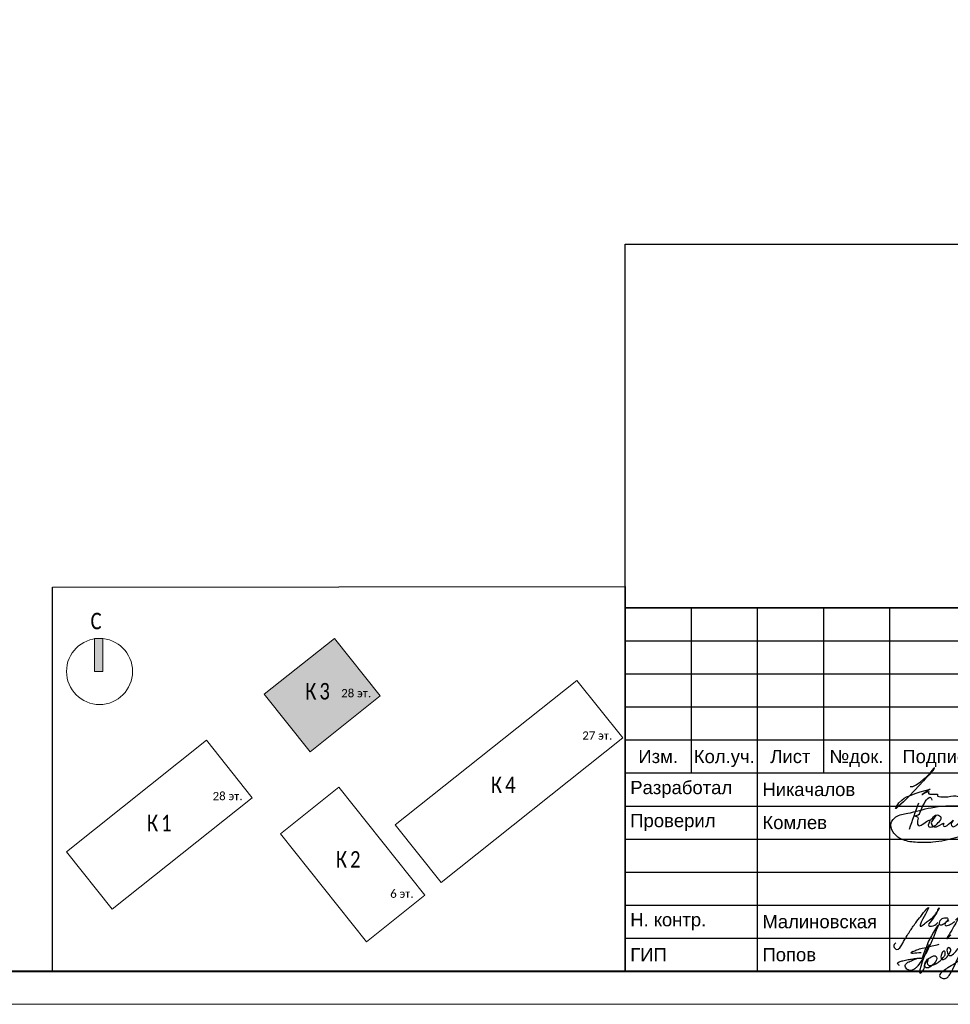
# Model space of a CAD drawing. Header units: millimetres. Extents: x -195178 to 1761886, y 140622 to 301105.
# Tile 127 of 131: x 1648432 to 1662512, y 182305 to 197203. Entities that reach past the tile are written whole.
import ezdxf
from ezdxf.enums import TextEntityAlignment as Align

# ---------------------------------------------------------------- set-up
doc = ezdxf.new("R2010")
doc.units = ezdxf.units.MM
doc.layers.get('Defpoints').update_dxf_attribs({"color": 252})
doc.layers.add('0_S_Grey_01', color=9, linetype='Continuous', lineweight=5, true_color=0x808080)
doc.layers.add('DB CP Подписи', color=7, linetype='Continuous', lineweight=25, true_color=0x0a45f5)
for name, color, linetype, lineweight in [('DB CP Оформление', 7, 'Continuous', 25), ('Рамка', 7, 'Continuous', 18), ('Типовые аннотации', 252, 'Continuous', 5)]:
    doc.layers.add(name, color=color, linetype=linetype, lineweight=lineweight)
doc.layers.add('формат', color=250, linetype='Continuous')
doc.styles.add('Arial', font='arial.ttf', dxfattribs={"width": 0.9, "height": 699.9999999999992})
doc.styles.add('Calibri Light_10', font='calibril.ttf', dxfattribs={"height": 1})
doc.styles.add('Calibri Light_9', font='isocpeur.ttf', dxfattribs={"width": 0.8, "height": 2})
doc.styles.add('CP.Text', font='arial.ttf')

# ---------------------------------------------------------------- blocks, each defined once
blk = doc.blocks.new('*U57')
at = {"color": 0, "lineweight": 0}
blk.add_lwpolyline([(-841, 3.464264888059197e-14), (6.661338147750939e-14, 6.661338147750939e-14), (-1.377945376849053e-14, 594.0000000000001), (-841.0000000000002, 594.0000000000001)], close=True, dxfattribs=at)
at = {"lineweight": 40}
blk.add_lwpolyline([(-821, 5.000000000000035), (-4.999999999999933, 5.000000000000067), (-5.000000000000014, 589.0000000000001), (-821.0000000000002, 589.0000000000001)], close=True, dxfattribs=at)
at = {"style": 'Arial', "width": 0.9, "flags": 8}
blk.add_attdef('FORMAT', (-36.87188609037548, 1.257088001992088), '', height=2.8, dxfattribs=at)
blk = doc.blocks.new('0_AS_SLK8_BUG_2000 - 0_AS_SLK8_BUG_2000-4765957-Надземная часть_ Корпус 3_ План 1 этажа на отм_-1_640')
at = {"layer": 'Типовые аннотации'}
blk.add_hatch(color=256, dxfattribs=at).paths.add_polyline_path([(-64.89341031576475, 34.73339586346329), (-65.89341031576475, 34.73339586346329), (-65.89341031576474, 38.73339586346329), (-64.89341031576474, 38.73339586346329)])
at = {"layer": 'Типовые аннотации', "true_color": 0xc0c0c0}
blk.add_hatch(color=9, dxfattribs=at).paths.add_polyline_path([(-31.32252260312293, 31.77071233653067), (-39.81073791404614, 25.012554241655), (-45.35429616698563, 31.97523776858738), (-36.8660808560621, 38.73339586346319)])
at = {"layer": '0_S_Grey_01'}
for p, q in [((-36.8660808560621, 38.73339586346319), (-45.35429616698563, 31.97523776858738)), ((-31.32252260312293, 31.77071233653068), (-36.8660808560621, 38.73339586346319)), ((-7.517170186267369, 33.65954697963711), (-29.50047435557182, 16.15685182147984)), ((-1.973611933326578, 26.69686345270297), (-7.517170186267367, 33.65954697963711)), ((-45.35429616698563, 31.97523776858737), (-39.81073791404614, 25.012554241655)), ((-39.81073791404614, 25.012554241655), (-31.32252260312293, 31.77071233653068)), ((-52.35609507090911, 26.40053658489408), (-69.29341031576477, 12.91536332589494)), ((-46.8125368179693, 19.4378530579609), (-52.35609507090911, 26.40053658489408)), ((-23.95691610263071, 9.194168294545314), (-1.973611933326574, 26.69686345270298)), ((-36.33025549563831, 20.72135777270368), (-43.4102876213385, 15.08436876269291)), ((-25.91272608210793, 7.636989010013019), (-36.33025549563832, 20.72135777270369)), ((-63.7498520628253, 5.952679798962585), (-46.8125368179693, 19.4378530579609)), ((-29.50047435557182, 16.15685182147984), (-23.95691610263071, 9.194168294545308)), ((-43.4102876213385, 15.08436876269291), (-32.99275820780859, 2.000000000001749)), ((-69.29341031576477, 12.91536332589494), (-63.7498520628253, 5.952679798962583)), ((-32.9927582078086, 2.000000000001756), (-25.91272608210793, 7.63698901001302))]:
    blk.add_line(p, q, dxfattribs=at)
at = {"layer": 'Типовые аннотации'}
for p, q in [((-64.89341031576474, 38.73339586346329), (-65.89341031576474, 38.73339586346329)), ((-65.89341031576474, 38.73339586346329), (-65.89341031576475, 34.73339586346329)), ((-64.89341031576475, 34.73339586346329), (-64.89341031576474, 38.73339586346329)), ((-36.8660808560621, 38.73339586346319), (-45.35429616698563, 31.97523776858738)), ((-31.32252260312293, 31.77071233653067), (-36.8660808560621, 38.73339586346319)), ((-65.89341031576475, 34.73339586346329), (-64.89341031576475, 34.73339586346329)), ((-45.35429616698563, 31.97523776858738), (-39.81073791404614, 25.012554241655)), ((-39.81073791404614, 25.012554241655), (-31.32252260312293, 31.77071233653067))]:
    blk.add_line(p, q, dxfattribs=at)
blk.add_circle((-65.29341031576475, 34.73339586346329), 3.999999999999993, dxfattribs=at)
at = {"layer": 'Типовые аннотации', "attachment_point": 1}
for s, insert, char_height, width, style in [('\\fCalibri Light|b0|i0|c204|p34|;C', (-66.37824129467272, 41.84007573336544), 2, 2.0843875, 'Calibri Light_9'), ('\\fCalibri Light|b0|i0|c204|p34|;К', (-40.39984909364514, 33.33828071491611), 2, 2.0843875, 'Calibri Light_9'), ('\\fCalibri Light|b0|i0|c204|p34|;3', (-38.68005742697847, 33.33828071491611), 2, 1.92405, 'Calibri Light_9'), ('28 ', (-36.04619677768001, 32.60764187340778), 1, 2.32489375, 'Calibri Light_10'), ('эт', (-34.12796761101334, 32.60764187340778), 1, 1.603375, 'Calibri Light_10'), ('\\fCalibri Light|b0|i0|c204|p34|;.', (-32.80505094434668, 32.60764187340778), 1, 0.4810124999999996, 'Calibri Light_10')]:
    blk.add_mtext(s, dxfattribs=dict(at, insert=insert, char_height=char_height, width=width, style=style))
at = {"layer": 'Типовые аннотации', "color": 8, "true_color": 0x808080, "attachment_point": 1}
for s, insert, char_height, width, style in [('\\fCalibri Light|b0|i0|c204|p34|;К', (-40.39984909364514, 33.33828071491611), 2, 2.0843875, 'Calibri Light_9'), ('\\fCalibri Light|b0|i0|c204|p34|;3', (-38.68005742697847, 33.33828071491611), 2, 1.92405, 'Calibri Light_9'), ('28 ', (-36.04619677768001, 32.60764187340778), 1, 2.32489375, 'Calibri Light_10'), ('эт', (-34.12796761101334, 32.60764187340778), 1, 1.603375, 'Calibri Light_10'), ('\\fCalibri Light|b0|i0|c204|p34|;.', (-32.80505094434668, 32.60764187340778), 1, 0.4810124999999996, 'Calibri Light_10'), ('27 ', (-6.864468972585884, 27.4772806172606), 1, 2.32489375, 'Calibri Light_10'), ('эт', (-4.946239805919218, 27.4772806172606), 1, 1.603375, 'Calibri Light_10'), ('\\fCalibri Light|b0|i0|c204|p34|;.', (-3.623323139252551, 27.4772806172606), 1, 0.4810124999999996, 'Calibri Light_10'), ('\\fCalibri Light|b0|i0|c204|p34|;К', (-17.92569001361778, 22.00657472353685), 2, 2.0843875, 'Calibri Light_9'), ('\\fCalibri Light|b0|i0|c204|p34|;4', (-16.20589834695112, 22.00657472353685), 2, 1.92405, 'Calibri Light_9'), ('28 ', (-51.60674181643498, 20.15287817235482), 1, 2.32489375, 'Calibri Light_10'), ('эт', (-49.68851264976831, 20.15287817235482), 1, 1.603375, 'Calibri Light_10'), ('\\fCalibri Light|b0|i0|c204|p34|;.', (-48.36559598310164, 20.15287817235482), 1, 0.4810124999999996, 'Calibri Light_10'), ('\\fCalibri Light|b0|i0|c204|p34|;К', (-59.55569245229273, 17.38921328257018), 2, 2.0843875, 'Calibri Light_9'), ('\\fCalibri Light|b0|i0|c204|p34|;1', (-57.83590078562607, 17.38921328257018), 2, 1.92405, 'Calibri Light_9'), ('\\fCalibri Light|b0|i0|c204|p34|;К', (-36.69054182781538, 12.9809562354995), 2, 2.0843875, 'Calibri Light_9'), ('\\fCalibri Light|b0|i0|c204|p34|;2', (-34.97075016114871, 12.9809562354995), 2, 1.92405, 'Calibri Light_9'), ('6 ', (-30.11289359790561, 8.335616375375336), 1, 1.36286875, 'Calibri Light_10'), ('эт', (-28.98841443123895, 8.335616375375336), 1, 1.603375, 'Calibri Light_10'), ('\\fCalibri Light|b0|i0|c204|p34|;.', (-27.66549776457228, 8.335616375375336), 1, 0.4810125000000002, 'Calibri Light_10')]:
    blk.add_mtext(s, dxfattribs=dict(at, insert=insert, char_height=char_height, width=width, style=style))
blk = doc.blocks.new('Попов')
at = {"layer": 'DB CP Подписи', "color": 160, "true_color": 0x0a45f5}
for points in [[(7.394956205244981, 7.032094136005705), (4.284556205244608, 0.8400941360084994), (3.982156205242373, 0.4944941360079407), (3.665356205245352, 0.2583778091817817), (3.190156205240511, 0.09837780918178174), (2.801356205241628, 0.2064941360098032), (2.509696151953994, 0.451294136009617), (2.383756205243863, 0.7680941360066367), (2.429696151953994, 0.9984941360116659), (2.62855620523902, 1.243294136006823), (3.319756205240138, 1.603294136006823), (3.895756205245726, 1.848094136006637), (4.370956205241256, 1.992094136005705), (4.918156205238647, 1.992094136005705)], [(7.394956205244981, 7.032094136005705), (6.962956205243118, 6.427294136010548), (4.918156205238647, 1.992094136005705)], [(8.094156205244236, 0.03369413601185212), (8.828556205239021, 0.5520941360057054), (9.980556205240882, 1.272094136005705), (10.85895620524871, 1.761694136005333), (10.41255620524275, 1.084894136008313), (11.57895620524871, 2.611294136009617), (12.16935620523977, 3.84969413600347), (12.471756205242, 4.713694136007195), (12.629696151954, 5.419294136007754), (12.689696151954, 6.2400941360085), (12.54375620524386, 6.945694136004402), (12.34215620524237, 7.075294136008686), (12.03975620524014, 7.075294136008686), (11.64969615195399, 6.6000941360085), (11.379696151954, 5.779294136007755), (11.21895620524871, 4.728094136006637), (10.72935620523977, 3.014494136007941), (9.418956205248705, 0.0336941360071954)], [(5.979696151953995, 4.069175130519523), (4.859696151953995, -0.1216221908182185), (5.311356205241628, 0.624094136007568), (5.311356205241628, 0.8688941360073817), (5.624396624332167, 1.697142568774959), (6.247356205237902, 2.150494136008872), (6.650556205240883, 2.323294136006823), (6.909756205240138, 2.323294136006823), (7.125756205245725, 2.150494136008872), (7.125756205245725, 1.747294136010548), (6.82335620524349, 1.243294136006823), (6.333756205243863, 0.7968941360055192), (5.714556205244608, 0.5088941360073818), (5.412156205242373, 0.5952941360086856), (5.49855620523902, 1.286494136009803), (5.817585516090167, 1.879286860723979), (5.714556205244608, 1.286494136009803), (5.829756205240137, 0.9552941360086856), (6.146556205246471, 0.8832941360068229), (6.794556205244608, 1.012894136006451), (7.528956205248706, 1.459294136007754), (8.119356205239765, 2.064094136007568), (8.407356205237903, 2.510494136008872), (8.407356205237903, 2.899294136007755), (8.320956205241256, 3.028894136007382), (8.090556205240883, 2.956894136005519), (7.816956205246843, 2.366494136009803), (7.816956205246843, 1.963294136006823), (7.989756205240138, 1.776094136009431), (8.364156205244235, 1.891294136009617), (8.82495620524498, 2.323294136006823), (9.055356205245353, 2.697694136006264), (9.271356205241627, 3.302494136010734), (9.012156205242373, 3.561694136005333), (8.882556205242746, 3.561694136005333), (8.709696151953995, 3.3600941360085), (8.709696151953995, 2.978377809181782), (9.039696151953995, 2.408377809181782), (10.349696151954, 3.378377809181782), (11.11969615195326, 4.410259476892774), (11.27818451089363, 5.133235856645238), (11.35539592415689, 5.654323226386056), (11.38831620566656, 5.819447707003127), (11.35539592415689, 5.654323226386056)], [(3.521356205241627, 2.971294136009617), (4.126156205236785, 3.244894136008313), (4.932556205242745, 3.475294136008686), (6.444556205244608, 3.835294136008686), (7.495756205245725, 4.080094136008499)], [(1.534156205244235, 0.8688941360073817), (1.303756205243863, 1.041694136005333), (1.217356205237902, 1.214494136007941), (1.447756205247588, 1.416094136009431), (2.038156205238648, 1.603294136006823), (2.815756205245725, 1.761694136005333), (3.506956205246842, 1.876894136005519), (4.357209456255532, 1.989153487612), (4.918156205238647, 1.992094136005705)], [(3.521356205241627, 2.971294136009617), (3.294445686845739, 2.859738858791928), (4.789696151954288, 2.859738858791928)]]:
    blk.add_spline(points, degree=3, dxfattribs=at)
at = {"layer": 'DB CP Подписи'}
blk.add_spline([(8.094156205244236, 0.03369413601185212), (7.791756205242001, -0.2544480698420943), (7.618956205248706, -0.4847058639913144), (7.618956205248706, -0.8015058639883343), (7.950156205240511, -1.060705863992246), (8.569356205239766, -1.060705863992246), (8.943756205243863, -0.7583058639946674), (9.116556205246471, -0.4991058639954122), (9.418956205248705, 0.0336941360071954)], degree=3, dxfattribs=at)
blk = doc.blocks.new('A$Cf51998ab')
at = {"layer": 'DB CP Подписи'}
for points in [[(2.024743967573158, 7.175397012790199), (0.02474396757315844, 3.175397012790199), (2.524743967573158, 0.1753970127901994), (9.524743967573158, 6.675397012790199), (17.02474396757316, 19.1753970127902), (23.52474396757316, 28.6753970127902), (29.02474396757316, 35.6753970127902), (35.52474396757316, 43.6753970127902), (36.52474396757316, 44.6753970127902), (30.02474396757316, 30.6753970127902), (28.52474396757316, 26.1753970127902), (28.52474396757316, 25.1753970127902), (31.52474396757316, 26.6753970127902), (36.02474396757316, 30.1753970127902), (43.52474396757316, 36.1753970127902), (45.52474396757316, 39.1753970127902), (47.52474396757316, 42.6753970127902), (47.52474396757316, 43.1753970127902), (48.02474396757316, 44.1753970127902), (40.52474396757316, 31.1753970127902), (37.52474396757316, 25.6753970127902), (40.52474396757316, 25.1753970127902), (47.02474396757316, 28.6753970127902), (47.52474396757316, 29.1753970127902)], [(66.52474396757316, 31.6753970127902), (75.02474396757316, 39.1753970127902), (79.02474396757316, 43.6753970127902), (79.52474396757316, 46.6753970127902), (75.02474396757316, 41.6753970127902), (69.02474396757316, 32.6753970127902), (61.02474396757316, 18.6753970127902), (57.02474396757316, 11.6753970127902), (61.52474396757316, 15.6753970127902)], [(57.52474396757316, 34.1753970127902), (54.52474396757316, 34.1753970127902), (50.02474396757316, 31.1753970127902), (49.52474396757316, 26.1753970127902), (54.02474396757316, 27.6753970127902), (56.02474396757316, 29.1753970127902), (58.02474396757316, 33.1753970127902), (57.52474396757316, 34.1753970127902)], [(71.80259313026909, 27.23596012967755), (75.18207571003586, 30.02247973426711), (81.43411698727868, 33.40007838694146), (87.77064376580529, 36.27103771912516), (91.06563812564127, 37.45319772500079)], [(59.02474396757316, 30.6753970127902), (55.49455854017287, 28.71229258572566), (55.52474396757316, 25.6753970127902), (57.52474396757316, 25.6753970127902), (62.02474396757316, 27.6753970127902), (65.02474396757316, 29.6753970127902), (65.52474396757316, 30.1753970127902)]]:
    blk.add_spline(points, degree=3, dxfattribs=at)
blk = doc.blocks.new('A$C5BE547C8')
at = {"layer": 'DB CP Подписи', "color": 160, "true_color": 0x0a45f5}
for points in [[(-36.17550682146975, 134.4371501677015), (61.71678818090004, 412.4869762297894)], [(12.77064067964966, 273.4620631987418), (54.9465189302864, 284.4855278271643), (94.154754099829, 355.2698806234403), (190.2780455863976, 461.4464249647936), (197.8667517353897, 439.9583000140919)], [(553.6754189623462, 292.4671654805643), (541.1363445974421, 294.8536106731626), (543.5881781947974, 221.3447915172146), (618.3679039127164, 188.8783703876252), (688.8570107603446, 181.5274854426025), (702.341915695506, 169.2760206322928), (655.1448083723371, 128.8461685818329), (445.8771119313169, 43.72502877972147), (210.5232081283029, -1.356840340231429), (25.1820216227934, -2.336883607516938), (-119.9528827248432, 30.00445333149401), (-207.229957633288, 105.4676031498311), (-226.8427679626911, 202.491644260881), (-177.8107121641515, 263.2541753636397), (-54.24994114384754, 301.4757719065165), (189.9297362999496, 360.2782164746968), (498.8316938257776, 377.9189649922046), (787.0024744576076, 349.3846527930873)], [(12.77064067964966, 273.4620631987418), (53.68175455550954, 259.2054039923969), (47.35787273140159, 207.3811667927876), (60.00563637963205, 173.2529950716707), (97.94904722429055, 183.3650324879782)], [(97.94904722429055, 183.3650324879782), (177.0679458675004, 224.8184770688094), (161.8986921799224, 163.5096667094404), (207.1457470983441, 161.4226177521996), (266.314922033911, 204.5548820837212), (296.9437179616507, 255.3396693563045), (253.785020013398, 280.3842265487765), (197.7158576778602, 243.8061435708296), (177.076149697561, 224.897245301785)], [(240.4512582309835, 278.160545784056), (216.6761126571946, 242.9138925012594), (193.0570860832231, 200.9501308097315), (214.3763311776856, 163.8837520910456), (260.4151262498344, 165.1061032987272), (324.2741268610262, 195.7046833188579), (317.2758679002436, 178.2197674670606), (323.3993369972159, 165.9803596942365), (371.5122399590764, 186.0879841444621), (421.3747226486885, 228.0517155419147), (401.2547955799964, 186.9622102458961), (414.3764636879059, 162.4833644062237), (464.2389463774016, 183.4652452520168), (539.4700353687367, 247.2851138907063), (556.5207641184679, 274.5734312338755), (553.6754189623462, 292.4671654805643)]]:
    blk.add_spline(points, degree=3, dxfattribs=at)
blk = doc.blocks.new('Никачалов')
blk.add_lwpolyline([(-307.2528087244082, -10.52482762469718), (-266.7209943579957, -10.52482762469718), (-217.2917009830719, 12.19796214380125), (-151.053767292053, 56.65713122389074), (-104.5903002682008, 97.1639252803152), (-42.3079472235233, 148.5397506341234), (-2.762450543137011, 181.1417946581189), (25.90605847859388, 213.7455219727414), (43.7010164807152, 235.4819012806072), (55.56432182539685, 255.2404097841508), (61.49597449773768, 269.0720390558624), (48.64291482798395, 267.0958515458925), (20.96416013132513, 227.5771512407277), (-26.48906123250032, 171.2625404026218), (-43.29770154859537, 147.551656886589), (-106.566372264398, 73.45304175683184), (-171.8145516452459, 1.330614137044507), (-320.1058683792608, -151.8054015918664), (-406.1148320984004, -241.7118334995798), (-487.1818974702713, -312.8461673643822), (-518.8162328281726, -343.4720238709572), (-528.703466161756, -345.4482113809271), (-526.7239574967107, -334.5808633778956), (-516.8401608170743, -316.7968590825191), (-494.0998678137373, -283.2067213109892), (-477.294664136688, -261.4703420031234), (-435.7730954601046, -217.0111729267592), (-400.1831794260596, -188.3598206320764), (-362.6171914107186, -168.6013121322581), (-318.1297963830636, -150.8173078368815), (-234.0969046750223, -118.213580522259), (-154.0195936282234, -90.55032198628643), (-5.728276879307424, -52.01971543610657), (-125.3510846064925, -134.0213973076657), (-130.2929829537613, -133.0333035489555), (-128.316910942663, -131.0571160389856), (-95.39726961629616, -111.8204287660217), (-59.85203000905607, -95.76348443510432), (-27.71938084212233, -87.49177623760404), (-25.77080201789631, -90.41229184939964), (-29.66795968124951, -102.5757764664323), (-30.15252690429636, -110.3610126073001), (-29.17995580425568, -115.7122051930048), (-24.3102270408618, -121.0650810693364), (-17.49535610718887, -123.4974413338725), (-8.24390245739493, -125.9314848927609), (2.468126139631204, -127.3909010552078), (14.15272583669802, -127.3909010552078), (101.7906602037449, -127.3909010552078), (105.0348549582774, -129.2711407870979), (104.8664592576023, -152.815378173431), (110.9218312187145, -158.3651994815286), (128.4246742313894, -163.9133375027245), (156.4780234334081, -166.202617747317), (264.0107071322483, -165.9518068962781), (307.6251938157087, -158.1497378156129), (346.3905716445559, -151.961947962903), (383.8122205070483, -151.961947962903), (403.5351374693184, -158.7119581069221), (436.9152894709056, -161.67118948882), (526.11689822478, -161.927050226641), (598.5373598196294, -138.5208429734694), (676.6111056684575, -125.8742528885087), (713.761259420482, -126.4129070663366)])
blk = doc.blocks.new('ауацуа')
at = {"layer": 'DB CP Оформление'}
for p, q in [((-901444.4389830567, -47611.55045884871), (-882944.4389830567, -47611.55045884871)), ((-901444.4389830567, -53111.55045884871), (-901444.4389830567, -47611.55045884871)), ((-900444.4389830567, -47611.55045884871), (-900444.4389830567, -50111.55045884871)), ((-899444.4389830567, -47611.55045884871), (-899444.4389830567, -53111.55045884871)), ((-898444.4389830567, -47611.55045884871), (-898444.4389830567, -50111.55045884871)), ((-897444.4389830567, -47611.55045884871), (-897444.4389830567, -53111.55045884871)), ((-901444.4389830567, -48111.55045884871), (-894944.4389830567, -48111.55045884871)), ((-901444.4389830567, -48611.55045884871), (-894944.4389830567, -48611.55045884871)), ((-901444.4389830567, -49111.55045884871), (-894944.4389830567, -49111.55045884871)), ((-901444.4389830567, -49611.55045884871), (-894944.4389830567, -49611.55045884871)), ((-901444.4389830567, -50111.55045884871), (-882944.4389830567, -50111.55045884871)), ((-901444.4389830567, -50611.55045884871), (-894944.4389830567, -50611.55045884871)), ((-901444.4389830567, -51111.55045884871), (-894944.4389830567, -51111.55045884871)), ((-901444.4389830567, -51611.55045884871), (-894944.4389830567, -51611.55045884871)), ((-901444.4389830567, -52111.55045884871), (-894944.4389830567, -52111.55045884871)), ((-901444.4389830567, -52611.55045884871), (-894944.4389830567, -52611.55045884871)), ((-901444.4389830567, -53111.55045884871), (-882944.4389830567, -53111.55045884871))]:
    blk.add_line(p, q, dxfattribs=at)
at = {"layer": 'DB CP Подписи'}
blk.add_blockref('Никачалов', (-896824.2117446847, -50303.85781468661), dxfattribs=at)
at = {"layer": 'DB CP Подписи', "color": 160, "true_color": 0x0a45f5, "xscale": 1.445624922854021, "yscale": 1.445624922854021, "zscale": 1.445624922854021}
blk.add_blockref('A$C5BE547C8', (-897091.0831624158, -51157.1531102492), dxfattribs=at)
at = {"layer": 'DB CP Подписи'}
for name, p, xscale, yscale, zscale in [('A$Cf51998ab', (-897379.3541802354, -52782.28930560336), 14.0625, 14.0625, 14.0625), ('Попов', (-897444.4389830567, -53111.55045884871), 100, 100, 100)]:
    blk.add_blockref(name, p, dxfattribs=dict(at, xscale=xscale, yscale=yscale, zscale=zscale))
at = {"layer": 'DB CP Оформление', "style": 'CP.Text'}
for s, p in [('Кол.уч.', (-899944.4389830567, -49861.55045884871)), ('Изм.', (-900944.4389830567, -49861.55045884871)), ('Лист', (-898944.4389830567, -49861.55045884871)), ('№док.', (-897944.4389830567, -49861.55045884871)), ('Подпись', (-896694.4389830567, -49861.55045884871))]:
    blk.add_text(s, height=200, dxfattribs=at).set_placement(p, align=Align.MIDDLE_CENTER)
at = {"layer": 'DB CP Оформление', "char_height": 200, "width": 1999.999999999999, "attachment_point": 4, "style": 'CP.Text'}
for s, insert in [(' Разработал', (-901444.4389830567, -50361.55045884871)), (' Никачалов', (-899444.4389830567, -50361.55045884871)), (' Проверил', (-901444.4389830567, -50861.55045884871)), (' Комлев', (-899444.4389830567, -50861.55045884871)), (' Н. контр.', (-901444.4389830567, -52361.55045884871)), (' Малиновская', (-899444.4389830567, -52361.55045884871)), (' ГИП', (-901444.4389830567, -52861.55045884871)), (' Попов', (-899444.4389830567, -52861.55045884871))]:
    blk.add_mtext(s, dxfattribs=dict(at, insert=insert))

msp = doc.modelspace()

# ---------------------------------------------------------------- linework, layer by layer
at = {"layer": 'Defpoints'}
msp.add_line((1657592.240002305, 193804.7842184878), (1676092.240002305, 193804.7842184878), dxfattribs=at)
for points in [[(1657592.240143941, 193804.7841227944), (1676092.240143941, 193804.7841227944), (1676092.240143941, 188304.7841228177), (1657592.240143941, 188304.7841228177)], [(1657592.240143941, 188304.7841228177), (1676092.240143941, 188304.7841228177), (1676092.240143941, 182804.784122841), (1657592.240143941, 182804.784122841)]]:
    msp.add_lwpolyline(points, close=True, dxfattribs=at)
at = {"layer": 'Defpoints', "color": 3, "lineweight": 30}
msp.add_lwpolyline([(1648929.240143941, 188615.784122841), (1657592.240143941, 188626.784122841), (1657592.240143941, 182804.784122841), (1648929.240143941, 182793.784122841)], close=True, dxfattribs=at)
at = {"layer": 'Рамка'}
msp.add_line((1657592.240143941, 182804.784122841), (1676092.240143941, 182804.784122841), dxfattribs=at)

# ---------------------------------------------------------------- block references
msp.add_blockref('ауацуа', (2559036.679126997, 235916.3345816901))
at = {"layer": 'Типовые аннотации', "xscale": 125, "yscale": 125, "zscale": 125}
msp.add_blockref('0_AS_SLK8_BUG_2000 - 0_AS_SLK8_BUG_2000-4765957-Надземная часть_ Корпус 3_ План 1 этажа на отм_-1_640', (1657801.720109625, 182999.3601261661), dxfattribs=at)
at = {"layer": 'формат', "xscale": 100, "yscale": 100, "zscale": 100}
msp.add_blockref('*U57', (1676592.240143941, 182304.784122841), dxfattribs=at)

doc.saveas('drawing.dxf')
